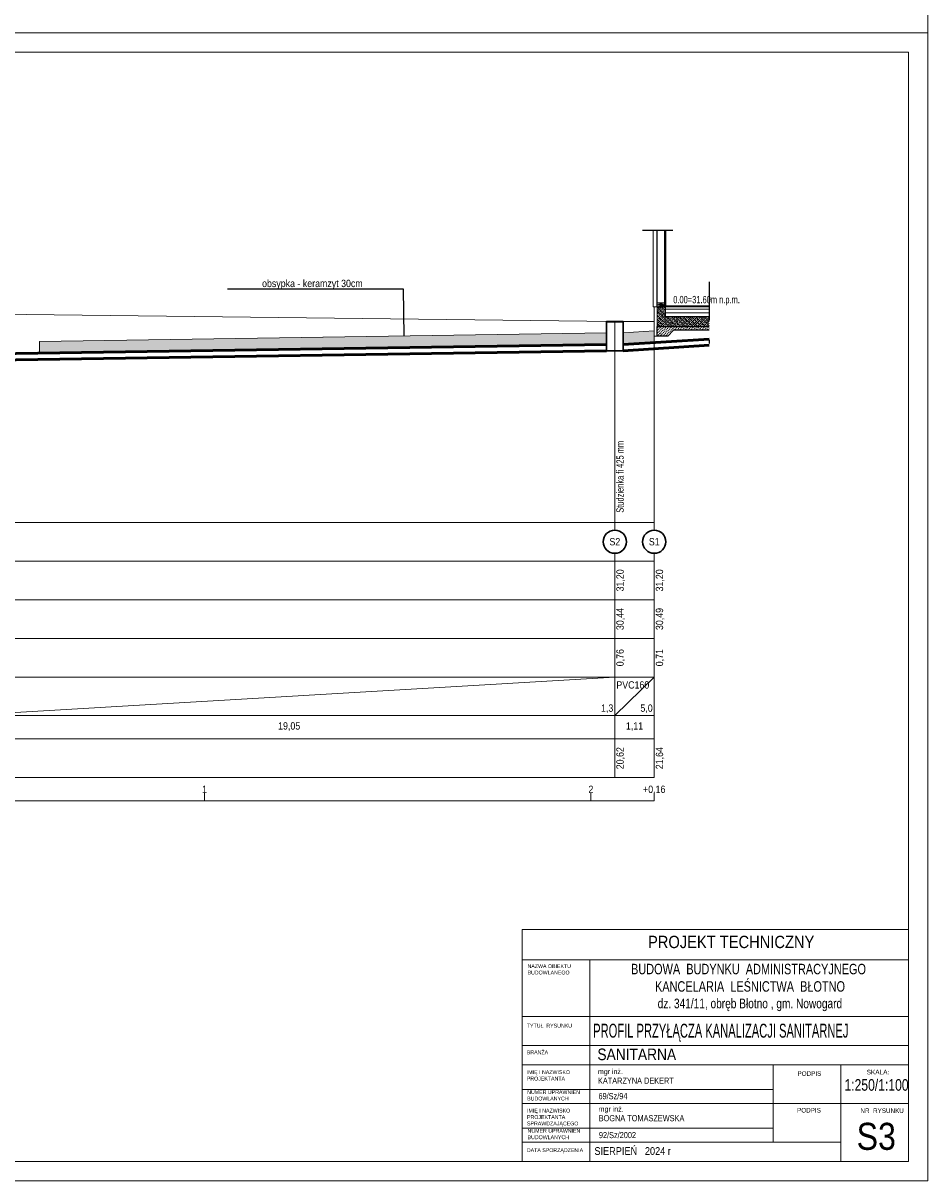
# Model space of a CAD drawing. Extents: x -13.3 to 28.7, y -18.4 to 41.
# Tile 2 of 4: x 5.3 to 28.7, y -18.4 to 11.5. Entities that reach past the tile are written whole.
import ezdxf
from ezdxf.enums import TextEntityAlignment as Align

# ---------------------------------------------------------------- set-up
doc = ezdxf.new("R2010")
doc.units = 0
doc.header["$MEASUREMENT"] = 0
doc.linetypes.add('DASHDOT', pattern=[1, 0.5, -0.25, 0, -0.25])
doc.linetypes.add('HIDDEN', pattern=[0.375, 0.25, -0.125])
doc.layers.get('0').update_dxf_attribs({"color": 1, "linetype": 'CONTINUOUS'})
for name, color, linetype, lineweight in [('--tabelka rysunku', 7, 'CONTINUOUS', 0), ('A--tabelka rysunku', 7, 'CONTINUOUS', 0), ('p-- przekrój-drew', 106, 'CONTINUOUS', 20), ('p--ilolzacja liniowa', 7, 'CONTINUOUS', 0), ('p--przekrój-cienki', 2, 'CONTINUOUS', 5), ('p--płyta GK', 2, 'CONTINUOUS', 0)]:
    doc.layers.add(name, color=color, linetype=linetype, lineweight=lineweight)
doc.layers.add('p--przekrój szraf', color=9, linetype='CONTINUOUS')
doc.styles.add('1-500', font='arial.ttf', dxfattribs={"width": 0.75, "height": 1.25})
doc.styles.add('Arial narrow', font='arial.ttf', dxfattribs={"width": 0.85})
doc.styles.get("Standard").update_dxf_attribs({"font": '-0,125'})
doc.styles.add('STYL-1', font='Arial Narrow.ttf', dxfattribs={"width": 0.75})
doc.linetypes.add('LINIA17', pattern='A,1e-05,[146,RODZLIN.shx,S=0.03819,R=0,X=0,Y=-0.13482],-1.52796', length=1.52797)

msp = doc.modelspace()

# ---------------------------------------------------------------- hatches: boundary and pattern name
at = {"lineweight": 15}
h = msp.add_hatch(dxfattribs=at)
h.set_pattern_fill('CONCRETE3', color=4, scale=0.3, style=0)
h.set_pattern_definition([(82.88, (1.146936, -0.68669), (-1.008e-05, 0.20000352), [0.00044, -1.61202]), (97.13, (1.146928, -0.686257), (-0.200115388, 1.399987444), [0.0005828, -1.6118772]), (116.57, (1.14679, -0.68571), (-0.2000112, 0.19997665), [0.000665, -0.446555]), (135, (1.14642, -0.68517), (-0.1999981, 2e-17), [0.0007018, -0.2821382]), (172.88, (1.1459, -0.68467), (-1.40002235, 0.19987104), [0.0006876, -1.6117724]), (172.88, (1.145222, -0.684572), (-1.40002235, 0.19987104), [0.000455, -1.612005]), (187.13, (1.14478, -0.684584), (-1.399987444, -0.200115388), [0.0006212, -1.6118388]), (225, (1.14414, -0.68466), (-3e-17, -0.1999981), [0.0007172, -0.2821228]), (243.44, (1.14356, -0.68511), (1.76e-05, -0.19999392), [0.0006624, -0.4465576]), (262.88, (1.143192, -0.685672), (1.008e-05, -0.20000352), [0.0006224, -1.6118376]), (262.88, (1.143106, -0.686285), (1.008e-05, -0.20000352), [0.000455, -1.612005]), (277.13, (1.143114, -0.686728), (0.200115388, -1.399987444), [0.0005706, -1.6118894]), (296.57, (1.143255, -0.68727), (0.2000112, -0.19997665), [0.000665, -0.446555]), (315, (1.14362, -0.6878), (0.1999981, -5e-17), [0.0007018, -0.2821382]), (352.88, (1.144142, -0.688304), (1.40002235, -0.19987104), [0.0006876, -1.6117724]), (7.13, (1.14526, -0.68839), (1.399987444, 0.200115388), [0.0006156, -1.6118444]), (45, (1.1459, -0.68831), (0, 0.1999981), [0.0007182, -0.2821218]), (63.44, (1.14648, -0.68787), (-1.76e-05, 0.19999392), [0.0006624, -0.4465576]), (82.88, (1.14685, -0.687302), (-1.008e-05, 0.20000352), [0.0006224, -1.6118376]), (82.88, (1.035478, -0.755974), (-1.008e-05, 0.20000352), [0.00044, -1.61202]), (97.13, (1.03547, -0.755542), (-0.200115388, 1.399987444), [0.0005828, -1.6118772]), (116.57, (1.03533, -0.75499), (-0.2000112, 0.19997665), [0.000665, -0.446555]), (135, (1.03496, -0.75445), (-0.1999981, 2e-17), [0.0007018, -0.2821382]), (172.88, (1.03444, -0.753955), (-1.40002235, 0.19987104), [0.0006876, -1.6117724]), (172.88, (1.033765, -0.753857), (-1.40002235, 0.19987104), [0.000455, -1.612005]), (187.13, (1.033321, -0.753869), (-1.399987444, -0.200115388), [0.0006212, -1.6118388]), (225, (1.03268, -0.75394), (-3e-17, -0.1999981), [0.0007172, -0.2821228]), (243.44, (1.0321, -0.75439), (1.76e-05, -0.19999392), [0.0006624, -0.4465576]), (262.88, (1.031734, -0.754957), (1.008e-05, -0.20000352), [0.0006224, -1.6118376]), (262.88, (1.031648, -0.75557), (1.008e-05, -0.20000352), [0.000455, -1.612005]), (277.13, (1.031656, -0.756013), (0.200115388, -1.399987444), [0.0005706, -1.6118894]), (296.57, (1.0318, -0.75655), (0.2000112, -0.19997665), [0.000665, -0.446555]), (315, (1.03216, -0.75709), (0.1999981, -5e-17), [0.0007018, -0.2821382]), (352.88, (1.032684, -0.757588), (1.40002235, -0.19987104), [0.0006876, -1.6117724]), (7.13, (1.033803, -0.757675), (1.399987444, 0.200115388), [0.0006156, -1.6118444]), (45, (1.03445, -0.7576), (0, 0.1999981), [0.0007182, -0.2821218]), (63.44, (1.03502, -0.75715), (-1.76e-05, 0.19999392), [0.0006624, -0.4465576]), (82.88, (1.03539, -0.756586), (-1.008e-05, 0.20000352), [0.0006224, -1.6118376]), (82.88, (1.106483, -0.760803), (-1.008e-05, 0.20000352), [0.0006224, -1.6118376]), (63.44, (1.10611, -0.76137), (-1.76e-05, 0.19999392), [0.0006624, -0.4465576]), (45, (1.10554, -0.76182), (0, 0.1999981), [0.0007182, -0.2821218]), (7.13, (1.104895, -0.761892), (1.399987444, 0.200115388), [0.0006156, -1.6118444]), (352.88, (1.103776, -0.761805), (1.40002235, -0.19987104), [0.0006876, -1.6117724]), (315, (1.10325, -0.7613), (0.1999981, -5e-17), [0.0007018, -0.2821382]), (296.57, (1.10289, -0.76077), (0.2000112, -0.19997665), [0.000665, -0.446555]), (277.13, (1.102748, -0.76023), (0.200115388, -1.399987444), [0.0005706, -1.6118894]), (262.88, (1.10274, -0.759787), (1.008e-05, -0.20000352), [0.000455, -1.612005]), (262.88, (1.102826, -0.759174), (1.008e-05, -0.20000352), [0.0006224, -1.6118376]), (243.44, (1.10319, -0.75861), (1.76e-05, -0.19999392), [0.0006624, -0.4465576]), (225, (1.10377, -0.75816), (-3e-17, -0.1999981), [0.0007172, -0.2821228]), (187.13, (1.104413, -0.758086), (-1.399987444, -0.200115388), [0.0006212, -1.6118388]), (172.88, (1.104857, -0.758074), (-1.40002235, 0.19987104), [0.000455, -1.612005]), (172.88, (1.105533, -0.758172), (-1.40002235, 0.19987104), [0.0006876, -1.6117724]), (135, (1.10605, -0.75867), (-0.1999981, 2e-17), [0.0007018, -0.2821382]), (116.57, (1.10642, -0.75921), (-0.2000112, 0.19997665), [0.000665, -0.446555]), (97.13, (1.106563, -0.75976), (-0.200115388, 1.399987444), [0.0005828, -1.6118772]), (82.88, (1.10657, -0.76019), (-1.008e-05, 0.20000352), [0.00044, -1.61202]), (82.88, (1.05226, -0.618017), (-1.008e-05, 0.20000352), [0.0006224, -1.6118376]), (63.44, (1.05189, -0.61858), (-1.76e-05, 0.19999392), [0.0006624, -0.4465576]), (45, (1.05131, -0.61903), (0, 0.1999981), [0.0007182, -0.2821218]), (7.13, (1.050673, -0.619106), (1.399987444, 0.200115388), [0.0006156, -1.6118444]), (352.88, (1.049553, -0.61902), (1.40002235, -0.19987104), [0.0006876, -1.6117724]), (315, (1.04903, -0.61852), (0.1999981, -5e-17), [0.0007018, -0.2821382]), (296.57, (1.04867, -0.61798), (0.2000112, -0.19997665), [0.000665, -0.446555]), (277.13, (1.048526, -0.617444), (0.200115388, -1.399987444), [0.0005706, -1.6118894]), (262.88, (1.048517, -0.617), (1.008e-05, -0.20000352), [0.000455, -1.612005]), (262.88, (1.048603, -0.616388), (1.008e-05, -0.20000352), [0.0006224, -1.6118376]), (243.44, (1.04897, -0.61582), (1.76e-05, -0.19999392), [0.0006624, -0.4465576]), (225, (1.04955, -0.61537), (-3e-17, -0.1999981), [0.0007172, -0.2821228]), (187.13, (1.05019, -0.6153), (-1.399987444, -0.200115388), [0.0006212, -1.6118388]), (172.88, (1.050634, -0.615288), (-1.40002235, 0.19987104), [0.000455, -1.612005]), (172.88, (1.05131, -0.615386), (-1.40002235, 0.19987104), [0.0006876, -1.6117724]), (135, (1.05183, -0.61589), (-0.1999981, 2e-17), [0.0007018, -0.2821382]), (116.57, (1.0522, -0.61642), (-0.2000112, 0.19997665), [0.000665, -0.446555]), (97.13, (1.05234, -0.616973), (-0.200115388, 1.399987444), [0.0005828, -1.6118772]), (82.88, (1.052347, -0.617405), (-1.008e-05, 0.20000352), [0.00044, -1.61202]), (82.88, (1.040773, -0.630408), (-1.008e-05, 0.20000352), [0.0018368, -1.6106232]), (97.13, (1.040743, -0.628605), (-0.200115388, 1.399987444), [0.0024328, -1.6100272]), (116.57, (1.04015, -0.6263), (-0.2000112, 0.19997665), [0.0027764, -0.4444436]), (135, (1.03862, -0.62406), (-0.1999981, 2e-17), [0.00293, -0.27991]), (172.88, (1.036445, -0.62198), (-1.40002235, 0.19987104), [0.0028708, -1.6095892]), (172.88, (1.03362, -0.621571), (-1.40002235, 0.19987104), [0.0018998, -1.6105602]), (187.13, (1.03177, -0.62162), (-1.399987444, -0.200115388), [0.0025936, -1.6098664]), (225, (1.02909, -0.62193), (-3e-17, -0.1999981), [0.0029942, -0.2798458]), (243.44, (1.02668, -0.623805), (1.76e-05, -0.19999392), [0.002765, -0.444455]), (262.88, (1.025143, -0.626163), (1.008e-05, -0.20000352), [0.0025984, -1.6098616]), (262.88, (1.024784, -0.62872), (1.008e-05, -0.20000352), [0.0018998, -1.6105602]), (277.13, (1.02482, -0.630572), (0.200115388, -1.399987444), [0.0023824, -1.6100776]), (296.57, (1.02541, -0.63282), (0.2000112, -0.19997665), [0.0027764, -0.4444436]), (315, (1.02693, -0.63506), (0.1999981, -5e-17), [0.00293, -0.27991]), (352.88, (1.02911, -0.637148), (1.40002235, -0.19987104), [0.0028708, -1.6095892]), (7.13, (1.033783, -0.63751), (1.399987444, 0.200115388), [0.0025702, -1.6098898]), (45, (1.03646, -0.6372), (0, 0.1999981), [0.0029982, -0.2798418]), (63.44, (1.03887, -0.63532), (-1.76e-05, 0.19999392), [0.002765, -0.444455]), (82.88, (1.04041, -0.632964), (-1.008e-05, 0.20000352), [0.0025984, -1.6098616]), (82.88, (1.031374, -0.609468), (-1.008e-05, 0.20000352), [0.0025984, -1.6098616]), (63.44, (1.029835, -0.61183), (-1.76e-05, 0.19999392), [0.002765, -0.444455]), (45, (1.02743, -0.6137), (0, 0.1999981), [0.0029982, -0.2798418]), (7.13, (1.024746, -0.614013), (1.399987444, 0.200115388), [0.0025702, -1.6098898]), (352.88, (1.020072, -0.61365), (1.40002235, -0.19987104), [0.0028708, -1.6095892]), (315, (1.0179, -0.61157), (0.1999981, -5e-17), [0.00293, -0.27991]), (296.57, (1.01637, -0.60933), (0.2000112, -0.19997665), [0.0027764, -0.4444436]), (277.13, (1.015783, -0.607076), (0.200115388, -1.399987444), [0.0023824, -1.6100776]), (262.88, (1.015747, -0.605224), (1.008e-05, -0.20000352), [0.0018998, -1.6105602]), (262.88, (1.016106, -0.602667), (1.008e-05, -0.20000352), [0.0025984, -1.6098616]), (243.44, (1.017645, -0.60031), (1.76e-05, -0.19999392), [0.002765, -0.444455]), (225, (1.02005, -0.59844), (-3e-17, -0.1999981), [0.0029942, -0.2798458]), (187.13, (1.022734, -0.598123), (-1.399987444, -0.200115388), [0.0025936, -1.6098664]), (172.88, (1.024583, -0.598075), (-1.40002235, 0.19987104), [0.0018998, -1.6105602]), (172.88, (1.027408, -0.598483), (-1.40002235, 0.19987104), [0.0028708, -1.6095892]), (135, (1.02958, -0.60057), (-0.1999981, 2e-17), [0.00293, -0.27991]), (116.57, (1.03111, -0.60281), (-0.2000112, 0.19997665), [0.0027764, -0.4444436]), (97.13, (1.031706, -0.605108), (-0.200115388, 1.399987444), [0.0024328, -1.6100272]), (82.88, (1.031736, -0.60691), (-1.008e-05, 0.20000352), [0.0018368, -1.6106232]), (82.88, (1.11899, -0.64194), (-1.008e-05, 0.20000352), [0.006188, -1.606272]), (63.44, (1.11533, -0.647555), (-1.76e-05, 0.19999392), [0.0065848, -0.4406352]), (45, (1.10959, -0.65202), (0, 0.1999981), [0.0071402, -0.2756998]), (7.13, (1.103207, -0.652764), (1.399987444, 0.200115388), [0.006121, -1.606339]), (352.88, (1.092075, -0.651902), (1.40002235, -0.19987104), [0.006837, -1.605623]), (315, (1.08689, -0.64694), (0.1999981, -5e-17), [0.0069776, -0.2758624]), (296.57, (1.08326, -0.6416), (0.2000112, -0.19997665), [0.006612, -0.440608]), (277.13, (1.08186, -0.636242), (0.200115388, -1.399987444), [0.0056736, -1.6067864]), (262.88, (1.081776, -0.631831), (1.008e-05, -0.20000352), [0.0045244, -1.6079356]), (262.88, (1.08263, -0.625742), (1.008e-05, -0.20000352), [0.006188, -1.606272]), (243.44, (1.086295, -0.62013), (1.76e-05, -0.19999392), [0.0065848, -0.4406352]), (225, (1.09202, -0.61567), (-3e-17, -0.1999981), [0.007131, -0.275709]), (187.13, (1.098415, -0.61492), (-1.399987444, -0.200115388), [0.0061768, -1.6062832]), (172.88, (1.10282, -0.614806), (-1.40002235, 0.19987104), [0.0045244, -1.6079356]), (172.88, (1.109546, -0.61578), (-1.40002235, 0.19987104), [0.006837, -1.605623]), (135, (1.11473, -0.62074), (-0.1999981, 2e-17), [0.0069776, -0.2758624]), (116.57, (1.118365, -0.62608), (-0.2000112, 0.19997665), [0.006612, -0.440608]), (97.13, (1.119782, -0.631557), (-0.200115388, 1.399987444), [0.0057938, -1.6066662]), (82.88, (1.119854, -0.63585), (-1.008e-05, 0.20000352), [0.0043744, -1.6080856]), (82.88, (1.175884, -0.74791), (-1.008e-05, 0.20000352), [0.0043744, -1.6080856]), (97.13, (1.175812, -0.743617), (-0.200115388, 1.399987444), [0.0057938, -1.6066662]), (116.57, (1.174395, -0.73814), (-0.2000112, 0.19997665), [0.006612, -0.440608]), (135, (1.17076, -0.7328), (-0.1999981, 2e-17), [0.0069776, -0.2758624]), (172.88, (1.165576, -0.72784), (-1.40002235, 0.19987104), [0.006837, -1.605623]), (172.88, (1.15885, -0.726867), (-1.40002235, 0.19987104), [0.0045244, -1.6079356]), (187.13, (1.154445, -0.72698), (-1.399987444, -0.200115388), [0.0061768, -1.6062832]), (225, (1.14805, -0.72773), (-3e-17, -0.1999981), [0.007131, -0.275709]), (243.44, (1.14233, -0.73219), (1.76e-05, -0.19999392), [0.0065848, -0.4406352]), (262.88, (1.13866, -0.737802), (1.008e-05, -0.20000352), [0.006188, -1.606272]), (262.88, (1.137807, -0.743892), (1.008e-05, -0.20000352), [0.0045244, -1.6079356]), (277.13, (1.137891, -0.748302), (0.200115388, -1.399987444), [0.0056736, -1.6067864]), (296.57, (1.13929, -0.75366), (0.2000112, -0.19997665), [0.006612, -0.440608]), (315, (1.14292, -0.759), (0.1999981, -5e-17), [0.0069776, -0.2758624]), (352.88, (1.148105, -0.763963), (1.40002235, -0.19987104), [0.006837, -1.605623]), (7.13, (1.159237, -0.764824), (1.399987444, 0.200115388), [0.006121, -1.606339]), (45, (1.16562, -0.76408), (0, 0.1999981), [0.0071402, -0.2756998]), (63.44, (1.17136, -0.759615), (-1.76e-05, 0.19999392), [0.0065848, -0.4406352]), (82.88, (1.175021, -0.754), (-1.008e-05, 0.20000352), [0.006188, -1.606272]), (82.88, (1.188017, -0.675138), (-1.008e-05, 0.20000352), [0.0025984, -1.6098616]), (63.44, (1.18648, -0.6775), (-1.76e-05, 0.19999392), [0.002765, -0.444455]), (45, (1.18407, -0.67937), (0, 0.1999981), [0.0029982, -0.2798418]), (7.13, (1.18139, -0.679683), (1.399987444, 0.200115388), [0.0025702, -1.6098898]), (352.88, (1.176715, -0.67932), (1.40002235, -0.19987104), [0.0028708, -1.6095892]), (315, (1.17454, -0.67724), (0.1999981, -5e-17), [0.00293, -0.27991]), (296.57, (1.17301, -0.675), (0.2000112, -0.19997665), [0.0027764, -0.4444436]), (277.13, (1.172426, -0.672745), (0.200115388, -1.399987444), [0.0023824, -1.6100776]), (262.88, (1.17239, -0.670893), (1.008e-05, -0.20000352), [0.0018998, -1.6105602]), (262.88, (1.17275, -0.668336), (1.008e-05, -0.20000352), [0.0025984, -1.6098616]), (243.44, (1.17429, -0.66598), (1.76e-05, -0.19999392), [0.002765, -0.444455]), (225, (1.1767, -0.66411), (-3e-17, -0.1999981), [0.0029942, -0.2798458]), (187.13, (1.179377, -0.663793), (-1.399987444, -0.200115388), [0.0025936, -1.6098664]), (172.88, (1.181227, -0.663745), (-1.40002235, 0.19987104), [0.0018998, -1.6105602]), (172.88, (1.18405, -0.664153), (-1.40002235, 0.19987104), [0.0028708, -1.6095892]), (135, (1.18623, -0.66624), (-0.1999981, 2e-17), [0.00293, -0.27991]), (116.57, (1.18775, -0.66848), (-0.2000112, 0.19997665), [0.0027764, -0.4444436]), (97.13, (1.18835, -0.670778), (-0.200115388, 1.399987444), [0.0024328, -1.6100272]), (82.88, (1.18838, -0.67258), (-1.008e-05, 0.20000352), [0.0018368, -1.6106232]), (82.88, (1.151669, -0.60898), (-1.008e-05, 0.20000352), [0.0006224, -1.6118376]), (63.44, (1.1513, -0.609545), (-1.76e-05, 0.19999392), [0.0006624, -0.4465576]), (45, (1.15072, -0.61), (0, 0.1999981), [0.0007182, -0.2821218]), (7.13, (1.15008, -0.610069), (1.399987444, 0.200115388), [0.0006156, -1.6118444]), (352.88, (1.148961, -0.609982), (1.40002235, -0.19987104), [0.0006876, -1.6117724]), (315, (1.14844, -0.60948), (0.1999981, -5e-17), [0.0007018, -0.2821382]), (296.57, (1.14807, -0.60895), (0.2000112, -0.19997665), [0.000665, -0.446555]), (277.13, (1.147934, -0.608407), (0.200115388, -1.399987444), [0.0005706, -1.6118894]), (262.88, (1.147926, -0.607963), (1.008e-05, -0.20000352), [0.000455, -1.612005]), (262.88, (1.148011, -0.60735), (1.008e-05, -0.20000352), [0.0006224, -1.6118376]), (243.44, (1.14838, -0.60679), (1.76e-05, -0.19999392), [0.0006624, -0.4465576]), (225, (1.14896, -0.60634), (-3e-17, -0.1999981), [0.0007172, -0.2821228]), (187.13, (1.1496, -0.606262), (-1.399987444, -0.200115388), [0.0006212, -1.6118388]), (172.88, (1.150042, -0.60625), (-1.40002235, 0.19987104), [0.000455, -1.612005]), (172.88, (1.150719, -0.606349), (-1.40002235, 0.19987104), [0.0006876, -1.6117724]), (135, (1.15124, -0.60685), (-0.1999981, 2e-17), [0.0007018, -0.2821382]), (116.57, (1.15161, -0.607385), (-0.2000112, 0.19997665), [0.000665, -0.446555]), (97.13, (1.151748, -0.607936), (-0.200115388, 1.399987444), [0.0005828, -1.6118772]), (82.88, (1.151755, -0.608367), (-1.008e-05, 0.20000352), [0.00044, -1.61202]), (82.88, (1.160059, -0.626873), (-1.008e-05, 0.20000352), [0.0018806, -1.6105794]), (63.44, (1.158945, -0.62858), (-1.76e-05, 0.19999392), [0.0020012, -0.4452188]), (45, (1.1572, -0.62994), (0, 0.1999981), [0.00217, -0.28067]), (7.13, (1.155262, -0.630162), (1.399987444, 0.200115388), [0.0018602, -1.6105998]), (352.88, (1.151878, -0.6299), (1.40002235, -0.19987104), [0.002078, -1.610382]), (315, (1.1503, -0.62839), (0.1999981, -5e-17), [0.0021206, -0.2807194]), (296.57, (1.1492, -0.62677), (0.2000112, -0.19997665), [0.0020096, -0.4452104]), (277.13, (1.148774, -0.62514), (0.200115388, -1.399987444), [0.0017244, -1.6107356]), (262.88, (1.148748, -0.6238), (1.008e-05, -0.20000352), [0.001375, -1.611085]), (262.88, (1.149008, -0.62195), (1.008e-05, -0.20000352), [0.0018806, -1.6105794]), (243.44, (1.15012, -0.62024), (1.76e-05, -0.19999392), [0.0020012, -0.4452188]), (225, (1.15186, -0.61889), (-3e-17, -0.1999981), [0.0021672, -0.2806728]), (187.13, (1.153805, -0.618661), (-1.399987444, -0.200115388), [0.0018772, -1.6105828]), (172.88, (1.155144, -0.618626), (-1.40002235, 0.19987104), [0.001375, -1.611085]), (172.88, (1.157188, -0.618922), (-1.40002235, 0.19987104), [0.002078, -1.610382]), (135, (1.15876, -0.62043), (-0.1999981, 2e-17), [0.0021206, -0.2807194]), (116.57, (1.15987, -0.62205), (-0.2000112, 0.19997665), [0.0020096, -0.4452104]), (97.13, (1.1603, -0.623717), (-0.200115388, 1.399987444), [0.0017608, -1.6106992]), (82.88, (1.16032, -0.625022), (-1.008e-05, 0.20000352), [0.0013294, -1.6111306]), (82.88, (1.11066, -0.694872), (-1.008e-05, 0.20000352), [0.0018368, -1.6106232]), (97.13, (1.11063, -0.69307), (-0.200115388, 1.399987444), [0.0024328, -1.6100272]), (116.57, (1.110035, -0.69077), (-0.2000112, 0.19997665), [0.0027764, -0.4444436]), (135, (1.10851, -0.68853), (-0.1999981, 2e-17), [0.00293, -0.27991]), (172.88, (1.106332, -0.686444), (-1.40002235, 0.19987104), [0.0028708, -1.6095892]), (172.88, (1.103507, -0.686036), (-1.40002235, 0.19987104), [0.0018998, -1.6105602]), (187.13, (1.101658, -0.686084), (-1.399987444, -0.200115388), [0.0025936, -1.6098664]), (225, (1.09897, -0.6864), (-3e-17, -0.1999981), [0.0029942, -0.2798458]), (243.44, (1.09657, -0.68827), (1.76e-05, -0.19999392), [0.002765, -0.444455]), (262.88, (1.09503, -0.690628), (1.008e-05, -0.20000352), [0.0025984, -1.6098616]), (262.88, (1.094671, -0.693185), (1.008e-05, -0.20000352), [0.0018998, -1.6105602]), (277.13, (1.094707, -0.695037), (0.200115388, -1.399987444), [0.0023824, -1.6100776]), (296.57, (1.09529, -0.69729), (0.2000112, -0.19997665), [0.0027764, -0.4444436]), (315, (1.09682, -0.69953), (0.1999981, -5e-17), [0.00293, -0.27991]), (352.88, (1.098996, -0.701613), (1.40002235, -0.19987104), [0.0028708, -1.6095892]), (7.13, (1.10367, -0.701974), (1.399987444, 0.200115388), [0.0025702, -1.6098898]), (45, (1.10635, -0.70166), (0, 0.1999981), [0.0029982, -0.2798418]), (63.44, (1.10876, -0.69979), (-1.76e-05, 0.19999392), [0.002765, -0.444455]), (82.88, (1.110298, -0.69743), (-1.008e-05, 0.20000352), [0.0025984, -1.6098616]), (82.88, (1.071757, -0.686475), (-1.008e-05, 0.20000352), [0.0013294, -1.6111306]), (97.13, (1.071735, -0.68517), (-0.200115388, 1.399987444), [0.0017608, -1.6106992]), (116.57, (1.071305, -0.683505), (-0.2000112, 0.19997665), [0.0020096, -0.4452104]), (135, (1.0702, -0.68188), (-0.1999981, 2e-17), [0.0021206, -0.2807194]), (172.88, (1.068624, -0.680374), (-1.40002235, 0.19987104), [0.002078, -1.610382]), (172.88, (1.06658, -0.68008), (-1.40002235, 0.19987104), [0.001375, -1.611085]), (187.13, (1.06524, -0.680114), (-1.399987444, -0.200115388), [0.0018772, -1.6105828]), (225, (1.0633, -0.68034), (-3e-17, -0.1999981), [0.0021672, -0.2806728]), (243.44, (1.06156, -0.6817), (1.76e-05, -0.19999392), [0.0020012, -0.4452188]), (262.88, (1.060444, -0.683402), (1.008e-05, -0.20000352), [0.0018806, -1.6105794]), (262.88, (1.060185, -0.685253), (1.008e-05, -0.20000352), [0.001375, -1.611085]), (277.13, (1.06021, -0.686594), (0.200115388, -1.399987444), [0.0017244, -1.6107356]), (296.57, (1.06063, -0.68822), (0.2000112, -0.19997665), [0.0020096, -0.4452104]), (315, (1.06174, -0.68984), (0.1999981, -5e-17), [0.0021206, -0.2807194]), (352.88, (1.063315, -0.691353), (1.40002235, -0.19987104), [0.002078, -1.610382]), (7.13, (1.066698, -0.691615), (1.399987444, 0.200115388), [0.0018602, -1.6105998]), (45, (1.06864, -0.69139), (0, 0.1999981), [0.00217, -0.28067]), (63.44, (1.07038, -0.69003), (-1.76e-05, 0.19999392), [0.0020012, -0.4452188]), (82.88, (1.071495, -0.688325), (-1.008e-05, 0.20000352), [0.0018806, -1.6105794]), (82.88, (1.03993, -0.699787), (-1.008e-05, 0.20000352), [0.0025292, -1.6099308]), (97.13, (1.03989, -0.697305), (-0.200115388, 1.399987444), [0.0033496, -1.6091104]), (116.57, (1.03907, -0.69414), (-0.2000112, 0.19997665), [0.0038228, -0.4433972]), (135, (1.03697, -0.69105), (-0.1999981, 2e-17), [0.0040342, -0.2788058]), (172.88, (1.033971, -0.688183), (-1.40002235, 0.19987104), [0.0039528, -1.6085072]), (172.88, (1.030083, -0.68762), (-1.40002235, 0.19987104), [0.0026158, -1.6098442]), (187.13, (1.027536, -0.687686), (-1.399987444, -0.200115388), [0.0035712, -1.6088888]), (225, (1.02384, -0.68812), (-3e-17, -0.1999981), [0.0041228, -0.2787172]), (243.44, (1.02053, -0.6907), (1.76e-05, -0.19999392), [0.003807, -0.443413]), (262.88, (1.01841, -0.693943), (1.008e-05, -0.20000352), [0.0035776, -1.6088824]), (262.88, (1.017916, -0.697463), (1.008e-05, -0.20000352), [0.0026158, -1.6098442]), (277.13, (1.017965, -0.700013), (0.200115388, -1.399987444), [0.0032802, -1.6091798]), (296.57, (1.01877, -0.70311), (0.2000112, -0.19997665), [0.0038228, -0.4433972]), (315, (1.02087, -0.7062), (0.1999981, -5e-17), [0.0040342, -0.2788058]), (352.88, (1.02387, -0.709067), (1.40002235, -0.19987104), [0.0039528, -1.6085072]), (7.13, (1.030307, -0.709565), (1.399987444, 0.200115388), [0.0035388, -1.6089212]), (45, (1.034, -0.70913), (0, 0.1999981), [0.004128, -0.278712]), (63.44, (1.03731, -0.70655), (-1.76e-05, 0.19999392), [0.003807, -0.443413]), (82.88, (1.039432, -0.703307), (-1.008e-05, 0.20000352), [0.0035776, -1.6088824]), (82.88, (1.063192, -0.66982), (-1.008e-05, 0.20000352), [0.00044, -1.61202]), (97.13, (1.063184, -0.669388), (-0.200115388, 1.399987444), [0.0005828, -1.6118772]), (116.57, (1.06304, -0.66884), (-0.2000112, 0.19997665), [0.000665, -0.446555]), (135, (1.06268, -0.6683), (-0.1999981, 2e-17), [0.0007018, -0.2821382]), (172.88, (1.062155, -0.6678), (-1.40002235, 0.19987104), [0.0006876, -1.6117724]), (172.88, (1.061478, -0.667703), (-1.40002235, 0.19987104), [0.000455, -1.612005]), (187.13, (1.061035, -0.667715), (-1.399987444, -0.200115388), [0.0006212, -1.6118388]), (225, (1.06039, -0.66779), (-3e-17, -0.1999981), [0.0007172, -0.2821228]), (243.44, (1.05982, -0.66824), (1.76e-05, -0.19999392), [0.0006624, -0.4465576]), (262.88, (1.059448, -0.668803), (1.008e-05, -0.20000352), [0.0006224, -1.6118376]), (262.88, (1.059362, -0.669416), (1.008e-05, -0.20000352), [0.000455, -1.612005]), (277.13, (1.05937, -0.66986), (0.200115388, -1.399987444), [0.0005706, -1.6118894]), (296.57, (1.05951, -0.6704), (0.2000112, -0.19997665), [0.000665, -0.446555]), (315, (1.05988, -0.67093), (0.1999981, -5e-17), [0.0007018, -0.2821382]), (352.88, (1.060398, -0.671434), (1.40002235, -0.19987104), [0.0006876, -1.6117724]), (7.13, (1.061517, -0.67152), (1.399987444, 0.200115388), [0.0006156, -1.6118444]), (45, (1.06216, -0.67145), (0, 0.1999981), [0.0007182, -0.2821218]), (63.44, (1.06274, -0.671), (-1.76e-05, 0.19999392), [0.0006624, -0.4465576]), (82.88, (1.063105, -0.670432), (-1.008e-05, 0.20000352), [0.0006224, -1.6118376]), (82.88, (1.078023, -0.731105), (-1.008e-05, 0.20000352), [0.006188, -1.606272]), (63.44, (1.07436, -0.73672), (-1.76e-05, 0.19999392), [0.0065848, -0.4406352]), (45, (1.06862, -0.74118), (0, 0.1999981), [0.0071402, -0.2756998]), (7.13, (1.06224, -0.74193), (1.399987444, 0.200115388), [0.006121, -1.606339]), (352.88, (1.051107, -0.741068), (1.40002235, -0.19987104), [0.006837, -1.605623]), (315, (1.04592, -0.7361), (0.1999981, -5e-17), [0.0069776, -0.2758624]), (296.57, (1.04229, -0.73077), (0.2000112, -0.19997665), [0.006612, -0.440608]), (277.13, (1.040893, -0.725408), (0.200115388, -1.399987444), [0.0056736, -1.6067864]), (262.88, (1.040808, -0.720998), (1.008e-05, -0.20000352), [0.0045244, -1.6079356]), (262.88, (1.041662, -0.714908), (1.008e-05, -0.20000352), [0.006188, -1.606272]), (243.44, (1.04533, -0.70929), (1.76e-05, -0.19999392), [0.0065848, -0.4406352]), (225, (1.05105, -0.70484), (-3e-17, -0.1999981), [0.007131, -0.275709]), (187.13, (1.057447, -0.704087), (-1.399987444, -0.200115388), [0.0061768, -1.6062832]), (172.88, (1.061852, -0.703973), (-1.40002235, 0.19987104), [0.0045244, -1.6079356]), (172.88, (1.068578, -0.704945), (-1.40002235, 0.19987104), [0.006837, -1.605623]), (135, (1.07376, -0.70991), (-0.1999981, 2e-17), [0.0069776, -0.2758624]), (116.57, (1.0774, -0.715245), (-0.2000112, 0.19997665), [0.006612, -0.440608]), (97.13, (1.078814, -0.720723), (-0.200115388, 1.399987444), [0.0057938, -1.6066662]), (82.88, (1.078886, -0.725017), (-1.008e-05, 0.20000352), [0.0043744, -1.6080856])])
h.paths.add_polyline_path([(5.724, 3.291), (5.724, 2.991), (20.407, 3.214), (20.407, 3.514)])
h.paths.add_polyline_path([(20.832, 3.214), (21.64, 3.265), (21.64, 3.566), (20.832, 3.515)])
at = {"layer": 'p--przekrój szraf'}
h = msp.add_hatch(dxfattribs=at)
h.set_pattern_fill('ANSI33', color=0, scale=0.3, angle=180, style=0)
h.set_pattern_definition([(135, (773.39618, 295.885566), (0.0530330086, 0.0530330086), []), (135, (773.343144, 295.885566), (0.0530330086, 0.0530330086), [0.0375, -0.01875])])
h.paths.add_polyline_path([(21.72, 3.684), (21.72, 4.194), (21.915, 4.194), (21.915, 3.934), (23.061, 3.934), (23.061, 3.684)])
at = {"layer": 'p--przekrój szraf', "linetype": 'Continuous', "lineweight": 5}
h = msp.add_hatch(dxfattribs=at)
h.set_pattern_fill('03-BETON', color=0, scale=0.1, angle=180, style=0)
h.set_pattern_definition([(45, (518.655567, 171.638986), (0.0530330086, -0.0176776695), [0.015, -0.02, 0.015])])
h.paths.add_polyline_path([(22.14, 3.584), (21.99, 3.434), (21.72, 3.434), (21.72, 3.684), (23.061, 3.684), (23.061, 3.584)])

# ---------------------------------------------------------------- linework, layer by layer
at = {"linetype": 'DASHDOT', "ltscale": 2}
for p, q in [((22.121, 6.169), (21.337, 6.169)), ((23.061, 4.841), (23.061, 2.851))]:
    msp.add_line(p, q, dxfattribs=at)
at = {"color": 5, "linetype": 'ByBlock'}
for p, q in [((10.594, 4.657), (15.142, 4.657)), ((15.142, 4.657), (15.161, 3.434))]:
    msp.add_line(p, q, dxfattribs=at)
at = {"color": 0, "lineweight": 15}
for p, q in [((3.76, 4.014), (20.62, 3.814)), ((3.76, 4.014), (20.62, 3.814)), ((20.62, 3.814), (21.64, 3.814)), ((20.62, 3.814), (21.64, 3.814)), ((20.62, 3.814), (20.62, -1.136)), ((21.64, 3.814), (21.64, -1.136)), ((20.62, 2.774), (20.62, 3.024)), ((20.62, -1.386), (20.62, -1.136)), ((21.64, -1.386), (21.64, -1.136)), ((0, -1.386), (21.64, -1.386)), ((20.62, -1.386), (20.62, -1.586)), ((21.64, -1.386), (21.64, -1.586)), ((0, -2.386), (21.64, -2.386)), ((20.62, -2.186), (20.62, -2.386)), ((20.62, -3.386), (20.62, -2.386)), ((21.64, -2.186), (21.64, -2.386)), ((21.64, -3.386), (21.64, -2.386)), ((0, -3.386), (21.64, -3.386)), ((20.62, -4.386), (20.62, -3.386)), ((21.64, -4.386), (21.64, -3.386)), ((0, -4.386), (21.64, -4.386)), ((20.62, -5.386), (20.62, -4.386)), ((21.64, -5.386), (21.64, -4.386)), ((0, -5.386), (21.64, -5.386)), ((3.76, -6.386), (20.62, -5.386)), ((20.62, -6.386), (21.64, -5.386)), ((20.62, -6.386), (20.62, -5.386)), ((21.64, -6.386), (21.64, -5.386)), ((0, -6.386), (21.64, -6.386)), ((20.62, -6.986), (20.62, -6.386)), ((21.64, -6.986), (21.64, -6.386)), ((0, -6.986), (21.64, -6.986)), ((20.62, -7.986), (20.62, -6.986)), ((21.64, -7.986), (21.64, -6.986)), ((0, -7.986), (21.64, -7.986)), ((0, -8.586), (21.64, -8.586)), ((10, -8.586), (10, -8.386)), ((20, -8.586), (20, -8.386)), ((21.64, -8.586), (21.64, -8.386))]:
    msp.add_line(p, q, dxfattribs=at)
at = {"color": 6, "lineweight": 30}
for p, q in [((20.407, 3.815), (20.832, 3.815)), ((20.407, 3.054), (20.407, 3.815)), ((20.407, 3.805), (20.832, 3.805)), ((20.832, 3.815), (20.832, 3.054)), ((20.407, 3.054), (20.832, 3.054))]:
    msp.add_line(p, q, dxfattribs=at)
at = {"color": 4, "lineweight": 15}
for p, q in [((5.724, 3.291), (20.407, 3.514)), ((20.832, 3.515), (21.64, 3.566)), ((5.724, 2.991), (5.724, 3.291))]:
    msp.add_line(p, q, dxfattribs=at)
at = {"color": 24, "lineweight": 50}
for p, q in [((20.832, 3.214), (23.061, 3.355)), ((3.973, 2.964), (20.407, 3.214)), ((3.973, 2.804), (20.407, 3.054)), ((20.832, 3.054), (23.061, 3.195))]:
    msp.add_line(p, q, dxfattribs=at)
at = {"color": 6, "lineweight": 30}
for centre in [(20.62, -1.886), (21.64, -1.886)]:
    msp.add_circle(centre, 0.3, dxfattribs=at)
at = {"layer": 'A--tabelka rysunku', "linetype": 'Continuous'}
for p, q in [((28.221, -11.921), (18.221, -11.921)), ((28.221, -12.702), (18.221, -12.702)), ((19.971, -12.702), (19.971, -17.921)), ((28.221, -14.171), (18.221, -14.171)), ((28.221, -14.171), (18.221, -14.171)), ((28.221, -14.921), (18.221, -14.921)), ((28.221, -15.421), (18.221, -15.421)), ((24.721, -17.421), (24.721, -15.421)), ((26.471, -17.921), (26.471, -15.421)), ((24.721, -16.061), (18.221, -16.061)), ((26.471, -16.421), (18.221, -16.421)), ((26.471, -16.421), (28.221, -16.421)), ((24.721, -17.061), (18.221, -17.061)), ((26.471, -17.421), (18.221, -17.421))]:
    msp.add_line(p, q, dxfattribs=at)
for points in [[(-13.279, 11.279), (28.721, 11.279), (28.721, 40.979), (-13.279, 40.979)], [(-13.279, -18.421), (28.721, -18.421), (28.721, 11.279), (-13.279, 11.279)], [(-11.379, -17.921), (28.221, -17.921), (28.221, 10.779), (-11.379, 10.779)], [(18.221, -17.921), (28.221, -17.921), (28.221, -11.921), (18.221, -11.921)]]:
    msp.add_lwpolyline(points, close=True, dxfattribs=at)
at = {"layer": 'p-- przekrój-drew', "color": 0, "ltscale": 3}
for p, q in [((21.608, 6.169), (21.608, 4.194)), ((21.708, 6.169), (21.708, 4.194)), ((21.72, 3.684), (21.72, 6.169)), ((21.608, 4.194), (21.72, 4.194)), ((21.915, 4.294), (21.72, 4.244)), ((21.72, 4.294), (21.915, 4.244)), ((21.915, 4.244), (21.72, 4.194)), ((21.72, 4.244), (21.915, 4.194)), ((23.061, 3.934), (21.915, 3.934)), ((23.061, 4.134), (21.925, 4.134)), ((23.061, 3.684), (21.72, 3.684)), ((23.061, 3.684), (21.92, 3.684))]:
    msp.add_line(p, q, dxfattribs=at)
at = {"layer": 'p-- przekrój-drew', "color": 0, "linetype": 'Continuous', "lineweight": 0, "ltscale": 5, "const_width": 0.005}
msp.add_lwpolyline([(23.061, 3.684), (21.72, 3.684), (21.72, 4.194), (21.915, 4.194), (21.915, 3.934), (23.061, 3.934)], dxfattribs=at)
at = {"layer": 'p-- przekrój-drew', "color": 0, "ltscale": 35}
for points in [[(21.72, 4.244), (21.915, 4.244), (21.915, 4.294), (21.72, 4.294)], [(21.72, 4.194), (21.915, 4.194), (21.915, 4.244), (21.72, 4.244)]]:
    msp.add_lwpolyline(points, close=True, dxfattribs=at)
at = {"layer": 'p--ilolzacja liniowa', "color": 0, "linetype": 'LINIA17', "lineweight": 0}
msp.add_line((21.909, 4.178), (21.909, 6.169), dxfattribs=at)
at = {"layer": 'p--ilolzacja liniowa', "color": 0, "linetype": 'LINIA17', "lineweight": 0, "ltscale": 5}
for p, q in [((21.93, 4.194), (21.93, 3.934)), ((21.712, 4.178), (21.712, 3.434)), ((23.061, 4.126), (21.925, 4.126)), ((23.061, 3.941), (21.925, 3.941))]:
    msp.add_line(p, q, dxfattribs=at)
msp.add_lwpolyline([(21.925, 4.178), (21.707, 4.178)], dxfattribs=at)
at = {"layer": 'p--przekrój szraf', "color": 0, "linetype": 'HIDDEN', "ltscale": 35}
msp.add_lwpolyline([(23.061, 3.584), (22.14, 3.584), (21.99, 3.434), (21.72, 3.434), (21.72, 3.684), (23.061, 3.684)], dxfattribs=at)
at = {"layer": 'p--przekrój-cienki', "color": 0, "linetype": 'Continuous', "ltscale": 35}
for p, q in [((21.64, 4.194), (21.64, 3.434)), ((23.061, 4.194), (21.72, 4.194)), ((23.061, 4.214), (21.82, 4.214)), ((23.061, 4.034), (21.915, 4.034))]:
    msp.add_line(p, q, dxfattribs=at)
msp.add_lwpolyline([(21.72, 3.434), (21.64, 3.434)], dxfattribs=at)
at = {"layer": 'p--płyta GK', "color": 0, "ltscale": 35}
for p, q in [((21.927, 6.169), (21.927, 4.194)), ((21.939, 6.169), (21.939, 4.194))]:
    msp.add_line(p, q, dxfattribs=at)

# ---------------------------------------------------------------- texts
at = {"layer": '--tabelka rysunku', "insert": (26.564, -15.789), "char_height": 0.3, "width": 3.24951, "attachment_point": 1, "style": '1-500'}
msp.add_mtext('1:250/1:100', dxfattribs=at)
at = {"color": 5, "lineweight": 15, "width": 0.9}
msp.add_text('obsypka - keramzyt 30cm', height=0.19, dxfattribs=at).set_placement((12.791, 4.701), align=Align.CENTER)
at = {"color": 0, "lineweight": 15}
for s, width, p in [('0.00=31.60m n.p.m.', 0.7, (22.132, 4.283)), ('PVC160', 0.9, (20.66, -5.686))]:
    msp.add_text(s, height=0.19, dxfattribs=dict(at, width=width)).set_placement(p)
at = {"color": 0, "lineweight": 15, "width": 0.7}
msp.add_text('Studzienka fi 425 mm', height=0.19, rotation=90, dxfattribs=at).set_placement((20.85, -1.136))
at = {"color": 6, "lineweight": 30, "width": 0.9}
for s, p in [('S2', (20.62, -1.981)), ('S1', (21.64, -1.981))]:
    msp.add_text(s, height=0.19, dxfattribs=at).set_placement(p, align=Align.CENTER)
at = {"color": 0, "lineweight": 15, "width": 0.9}
for s, p in [('31,20', (20.85, -2.886)), ('31,20', (21.87, -2.886)), ('30,44', (20.85, -3.886)), ('30,49', (21.87, -3.886)), ('0,76', (20.85, -4.886)), ('0,71', (21.87, -4.886)), ('20,62', (20.85, -7.486)), ('21,64', (21.87, -7.486))]:
    msp.add_text(s, height=0.19, rotation=90, dxfattribs=at).set_placement(p, align=Align.CENTER)
for s, p in [('1,3', (20.58, -6.286)), (' 5,0', (21.6, -6.286))]:
    msp.add_text(s, height=0.19, dxfattribs=at).set_placement(p, align=Align.RIGHT)
for s, p in [('19,05', (12.19, -6.746)), ('1,11', (21.13, -6.746)), ('1', (10, -8.386)), ('2', (20, -8.386)), ('+0,16', (21.64, -8.386))]:
    msp.add_text(s, height=0.19, dxfattribs=at).set_placement(p, align=Align.CENTER)
at = {"layer": 'A--tabelka rysunku', "ltscale": 35, "style": 'STYL-1', "width": 0.7}
msp.add_text('PROFIL PRZYŁĄCZA KANALIZACJI SANITARNEJ', height=0.36, dxfattribs=at).set_placement((20.059, -14.716))
at = {"layer": 'A--tabelka rysunku', "style": 'Arial narrow'}
msp.add_text('SKALA:', height=0.12, dxfattribs=at).set_placement((27.138, -15.547), align=Align.TOP_LEFT)
at = {"layer": 'A--tabelka rysunku', "ltscale": 35, "attachment_point": 2, "style": 'Arial narrow'}
for s, insert, char_height, width in [(' PROJEKT TECHNICZNY', (23.579, -12.08), 0.32, 62.79822), ('\\pxql;SANITARNA', (29.588, -14.998), 0.3, 18.83947)]:
    msp.add_mtext(s, dxfattribs=dict(at, insert=insert, char_height=char_height, width=width))
at = {"layer": 'A--tabelka rysunku'}
for s, insert, char_height, width, attachment_point, style in [('NAZWA OBIEKTU\\PBUDOWLANEGO', (18.36, -12.815), 0.1, 5.54353, 1, 'Arial narrow'), ('{\\H0.75x;BUDOWA  BUDYNKU  ADMINISTRACYJNEGO\\P KANCELARIA  LEŚNICTWA  BŁOTNO\\P\\H0.9259x; dz. 341/11, obręb Błotno , gm. Nowogard}', (24.08, -12.806), 0.36, 29.86458, 2, '1-500'), ('TYTUŁ  RYSUNKU', (18.342, -14.356), 0.1, 5.54353, 1, 'Arial narrow'), ('BRANŻA', (18.342, -15.046), 0.1, 5.54353, 1, 'Arial narrow'), ('IMIĘ I NAZWISKO \\PPROJEKTANTA', (18.342, -15.558), 0.1, 5.54353, 1, 'Arial narrow'), ('{\\H0.8333x;mgr inż.\\P}KATARZYNA DEKERT\\P    ', (20.183, -15.527), 0.16, 6.59675, 1, 'Arial narrow'), ('PODPIS ', (25.348, -15.585), 0.12, 5.54353, 1, 'Arial narrow'), ('NUMER UPRAWNIEŃ \\PBUDOWLANYCH', (18.351, -16.075), 0.1, 5.54353, 1, 'Arial narrow'), ('\\P69/Sz/94', (20.196, -15.882), 0.16, 8.31529, 1, 'Arial narrow'), ('{\\H0.8333x;mgr inż.\\P}BOGNA TOMASZEWSKA    \\P    ', (20.203, -16.497), 0.16, 6.59675, 1, 'Arial narrow'), ('IMIĘ I NAZWISKO \\PPROJEKTANTA\\PSPRAWDZAJĄCEGO', (18.347, -16.553), 0.1, 5.54353, 1, 'Arial narrow'), ('PODPIS  ', (25.337, -16.534), 0.12, 5.54353, 1, 'Arial narrow'), ('NR  RYSUNKU', (26.978, -16.545), 0.12, 1.44292, 1, 'Arial narrow'), ('NUMER UPRAWNIEŃ \\PBUDOWLANYCH', (18.361, -17.076), 0.1, 5.54353, 1, 'Arial narrow'), ('S3', (26.879, -16.919), 0.7, 1.30193, 1, 'Arial narrow'), ('92/Sz/2002   ', (20.207, -17.156), 0.16, 6.59675, 1, 'Arial narrow'), ('DATA SPORZĄDZENIA', (18.342, -17.577), 0.1, 5.54353, 1, 'Arial narrow'), ('SIERPIEŃ   2024 r', (20.091, -17.549), 0.2, 5.54353, 1, 'Arial narrow')]:
    msp.add_mtext(s, dxfattribs=dict(at, insert=insert, char_height=char_height, width=width, attachment_point=attachment_point, style=style))

doc.saveas('drawing.dxf')
